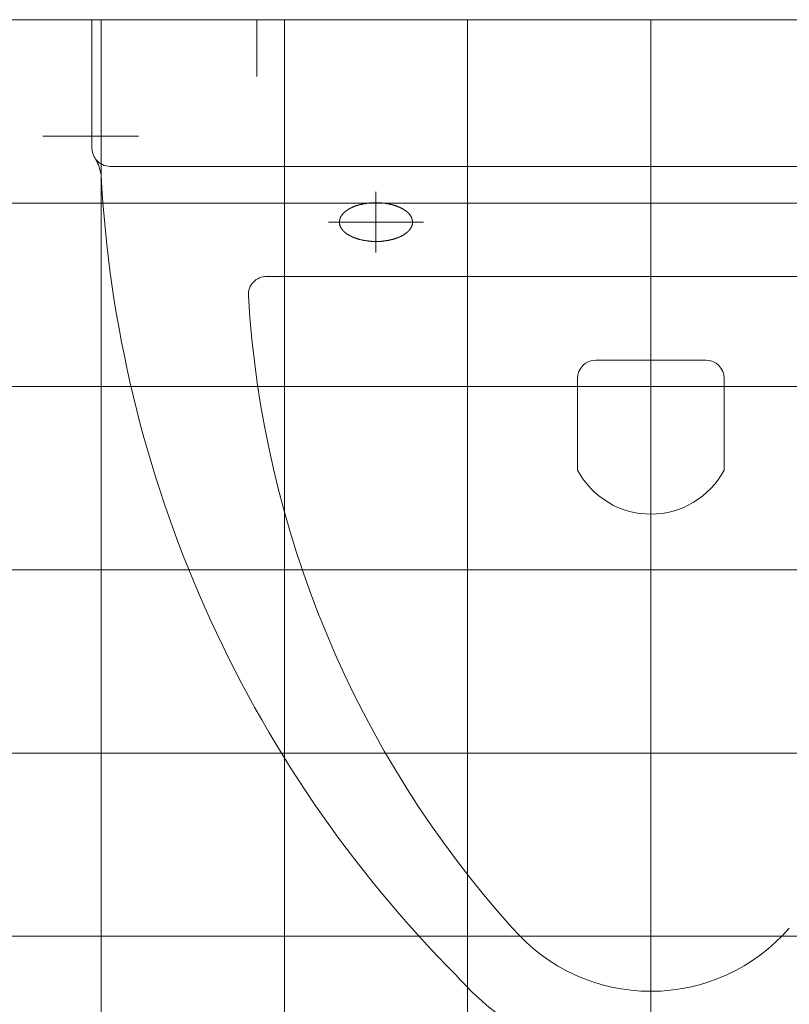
# Model space of a CAD drawing. Extents: x -123 to 337, y 549 to 1143.
# Tile 7 of 26: x -28.92 to -20.52, y 760.12 to 770.86. Entities that reach past the tile are written whole.
import ezdxf

# ---------------------------------------------------------------- set-up
doc = ezdxf.new("R2010")
doc.units = 0
doc.layers.get('0').update_dxf_attribs({"lineweight": 35})
doc.layers.add('D-304 Wandabwicklung Herren', color=7, linetype='Continuous', lineweight=25)

# ---------------------------------------------------------------- blocks, each defined once
blk = doc.blocks.new('Referenz-A07EA4ZJVH', base_point=(-77.297, 601.534))
at = {"layer": 'D-304 Wandabwicklung Herren', "color": 0, "lineweight": 13}
for p, q in [((45.089, 770.859), (-40.031, 770.859)), ((-39.631, 770.859), (43.569, 770.859)), ((-15.931, 770.859), (-28.131, 770.859)), ((-28.131, 770.859), (-28.131, 769.459)), ((-28.031, 770.859), (-28.031, 631.808)), ((-26.331, 770.859), (-26.331, 770.239)), ((-26.031, 770.859), (-26.031, 631.808)), ((-24.031, 770.859), (-24.031, 631.808)), ((-22.031, 770.859), (-22.031, 631.808)), ((-28.669, 769.59), (-27.625, 769.59)), ((-27.931, 769.259), (-16.131, 769.259)), ((-25.031, 768.983), (-25.031, 768.319)), ((45.089, 768.859), (-40.031, 768.859)), ((-25.273, 768.82), (-25.275, 768.819)), ((-25.271, 768.821), (-25.273, 768.82)), ((-25.269, 768.821), (-25.271, 768.821)), ((-25.266, 768.822), (-25.269, 768.821)), ((-25.264, 768.823), (-25.266, 768.822)), ((-25.262, 768.824), (-25.264, 768.823)), ((-25.26, 768.825), (-25.262, 768.824)), ((-25.257, 768.826), (-25.26, 768.825)), ((-25.255, 768.827), (-25.257, 768.826)), ((-25.253, 768.827), (-25.255, 768.827)), ((-25.25, 768.828), (-25.253, 768.827)), ((-25.248, 768.829), (-25.25, 768.828)), ((-25.246, 768.83), (-25.248, 768.829)), ((-25.243, 768.831), (-25.246, 768.83)), ((-25.241, 768.831), (-25.243, 768.831)), ((-25.238, 768.832), (-25.241, 768.831)), ((-25.236, 768.833), (-25.238, 768.832)), ((-25.233, 768.834), (-25.236, 768.833)), ((-25.231, 768.834), (-25.233, 768.834)), ((-25.228, 768.835), (-25.231, 768.834)), ((-25.226, 768.836), (-25.228, 768.835)), ((-25.223, 768.837), (-25.226, 768.836)), ((-25.221, 768.838), (-25.223, 768.837)), ((-25.218, 768.838), (-25.221, 768.838)), ((-25.215, 768.839), (-25.218, 768.838)), ((-25.213, 768.84), (-25.215, 768.839)), ((-25.21, 768.84), (-25.213, 768.84)), ((-25.207, 768.841), (-25.21, 768.84)), ((-25.204, 768.842), (-25.207, 768.841)), ((-25.202, 768.842), (-25.204, 768.842)), ((-25.199, 768.843), (-25.202, 768.842)), ((-25.196, 768.844), (-25.199, 768.843)), ((-25.193, 768.845), (-25.196, 768.844)), ((-25.19, 768.845), (-25.193, 768.845)), ((-25.187, 768.846), (-25.19, 768.845)), ((-25.184, 768.847), (-25.187, 768.846)), ((-25.18, 768.847), (-25.184, 768.847)), ((-25.177, 768.848), (-25.18, 768.847)), ((-25.174, 768.849), (-25.177, 768.848)), ((-25.171, 768.849), (-25.174, 768.849)), ((-25.167, 768.85), (-25.171, 768.849)), ((-25.164, 768.85), (-25.167, 768.85)), ((-25.161, 768.851), (-25.164, 768.85)), ((-25.157, 768.852), (-25.161, 768.851)), ((-25.153, 768.852), (-25.157, 768.852)), ((-25.15, 768.853), (-25.153, 768.852)), ((-25.146, 768.854), (-25.15, 768.853)), ((-25.142, 768.854), (-25.146, 768.854)), ((-25.138, 768.855), (-25.142, 768.854)), ((-25.135, 768.855), (-25.138, 768.855)), ((-25.131, 768.856), (-25.135, 768.855)), ((-25.127, 768.856), (-25.131, 768.856)), ((-25.122, 768.857), (-25.127, 768.856)), ((-25.118, 768.857), (-25.122, 768.857)), ((-25.114, 768.858), (-25.118, 768.857)), ((-25.11, 768.858), (-25.114, 768.858)), ((-25.106, 768.859), (-25.11, 768.858)), ((-25.101, 768.859), (-25.106, 768.859)), ((-25.097, 768.86), (-25.101, 768.859)), ((-25.092, 768.86), (-25.097, 768.86)), ((-25.088, 768.861), (-25.092, 768.86)), ((-25.083, 768.861), (-25.088, 768.861)), ((-25.079, 768.861), (-25.083, 768.861)), ((-25.074, 768.862), (-25.079, 768.861)), ((-25.069, 768.862), (-25.074, 768.862)), ((-25.065, 768.862), (-25.069, 768.862)), ((-25.06, 768.862), (-25.065, 768.862)), ((-25.055, 768.863), (-25.06, 768.862)), ((-25.05, 768.863), (-25.055, 768.863)), ((-25.045, 768.863), (-25.05, 768.863)), ((-25.04, 768.863), (-25.045, 768.863)), ((-25.035, 768.863), (-25.04, 768.863)), ((-25.03, 768.863), (-25.035, 768.863)), ((-25.025, 768.863), (-25.03, 768.863)), ((-25.02, 768.863), (-25.025, 768.863)), ((-25.015, 768.863), (-25.02, 768.863)), ((-25.009, 768.862), (-25.015, 768.863)), ((-25.004, 768.862), (-25.009, 768.862)), ((-24.999, 768.862), (-25.004, 768.862)), ((-24.993, 768.862), (-24.999, 768.862)), ((-24.988, 768.861), (-24.993, 768.862)), ((-24.983, 768.861), (-24.988, 768.861)), ((-24.977, 768.86), (-24.983, 768.861)), ((-24.972, 768.86), (-24.977, 768.86)), ((-24.967, 768.859), (-24.972, 768.86)), ((-24.961, 768.859), (-24.967, 768.859)), ((-24.956, 768.858), (-24.961, 768.859)), ((-24.95, 768.858), (-24.956, 768.858)), ((-24.945, 768.857), (-24.95, 768.858)), ((-24.94, 768.857), (-24.945, 768.857)), ((-24.934, 768.856), (-24.94, 768.857)), ((-24.929, 768.855), (-24.934, 768.856)), ((-24.924, 768.854), (-24.929, 768.855)), ((-24.919, 768.854), (-24.924, 768.854)), ((-24.913, 768.853), (-24.919, 768.854)), ((-24.908, 768.852), (-24.913, 768.853)), ((-24.903, 768.851), (-24.908, 768.852)), ((-24.898, 768.85), (-24.903, 768.851)), ((-24.893, 768.849), (-24.898, 768.85)), ((-24.888, 768.848), (-24.893, 768.849)), ((-24.883, 768.847), (-24.888, 768.848)), ((-24.878, 768.846), (-24.883, 768.847)), ((-24.874, 768.845), (-24.878, 768.846)), ((-24.869, 768.844), (-24.874, 768.845)), ((-24.864, 768.843), (-24.869, 768.844)), ((-24.86, 768.842), (-24.864, 768.843)), ((-24.855, 768.841), (-24.86, 768.842)), ((-24.851, 768.84), (-24.855, 768.841)), ((-24.847, 768.838), (-24.851, 768.84)), ((-24.842, 768.837), (-24.847, 768.838)), ((-24.838, 768.836), (-24.842, 768.837)), ((-24.834, 768.835), (-24.838, 768.836)), ((-24.83, 768.834), (-24.834, 768.835)), ((-24.826, 768.832), (-24.83, 768.834)), ((-24.822, 768.831), (-24.826, 768.832)), ((-24.818, 768.83), (-24.822, 768.831)), ((-24.815, 768.828), (-24.818, 768.83)), ((-24.811, 768.827), (-24.815, 768.828)), ((-24.807, 768.826), (-24.811, 768.827)), ((-24.804, 768.825), (-24.807, 768.826)), ((-24.8, 768.823), (-24.804, 768.825)), ((-24.797, 768.822), (-24.8, 768.823)), ((-24.793, 768.821), (-24.797, 768.822)), ((-24.79, 768.819), (-24.793, 768.821)), ((-24.787, 768.818), (-24.79, 768.819)), ((-25.414, 768.712), (-25.415, 768.71)), ((-25.413, 768.713), (-25.414, 768.712)), ((-25.412, 768.715), (-25.413, 768.713)), ((-25.411, 768.716), (-25.412, 768.715)), ((-25.41, 768.718), (-25.411, 768.716)), ((-25.409, 768.719), (-25.41, 768.718)), ((-25.408, 768.721), (-25.409, 768.719)), ((-25.407, 768.722), (-25.408, 768.721)), ((-25.406, 768.724), (-25.407, 768.722)), ((-25.405, 768.725), (-25.406, 768.724)), ((-25.404, 768.727), (-25.405, 768.725)), ((-25.403, 768.728), (-25.404, 768.727)), ((-25.402, 768.729), (-25.403, 768.728)), ((-25.401, 768.731), (-25.402, 768.729)), ((-25.4, 768.732), (-25.401, 768.731)), ((-25.399, 768.733), (-25.4, 768.732)), ((-25.398, 768.735), (-25.399, 768.733)), ((-25.397, 768.736), (-25.398, 768.735)), ((-25.396, 768.737), (-25.397, 768.736)), ((-25.395, 768.739), (-25.396, 768.737)), ((-25.394, 768.74), (-25.395, 768.739)), ((-25.393, 768.741), (-25.394, 768.74)), ((-25.391, 768.742), (-25.393, 768.741)), ((-25.39, 768.744), (-25.391, 768.742)), ((-25.389, 768.745), (-25.39, 768.744)), ((-25.388, 768.746), (-25.389, 768.745)), ((-25.387, 768.747), (-25.388, 768.746)), ((-25.386, 768.748), (-25.387, 768.747)), ((-25.385, 768.75), (-25.386, 768.748)), ((-25.383, 768.751), (-25.385, 768.75)), ((-25.382, 768.752), (-25.383, 768.751)), ((-25.381, 768.753), (-25.382, 768.752)), ((-25.38, 768.754), (-25.381, 768.753)), ((-25.379, 768.755), (-25.38, 768.754)), ((-25.378, 768.757), (-25.379, 768.755)), ((-25.376, 768.758), (-25.378, 768.757)), ((-25.375, 768.759), (-25.376, 768.758)), ((-25.374, 768.76), (-25.375, 768.759)), ((-25.373, 768.761), (-25.374, 768.76)), ((-25.371, 768.762), (-25.373, 768.761)), ((-25.37, 768.763), (-25.371, 768.762)), ((-25.369, 768.764), (-25.37, 768.763)), ((-25.368, 768.765), (-25.369, 768.764)), ((-25.366, 768.767), (-25.368, 768.765)), ((-25.365, 768.768), (-25.366, 768.767)), ((-25.364, 768.769), (-25.365, 768.768)), ((-25.362, 768.77), (-25.364, 768.769)), ((-25.361, 768.771), (-25.362, 768.77)), ((-25.359, 768.772), (-25.361, 768.771)), ((-25.358, 768.773), (-25.359, 768.772)), ((-25.357, 768.774), (-25.358, 768.773)), ((-25.355, 768.775), (-25.357, 768.774)), ((-25.354, 768.776), (-25.355, 768.775)), ((-25.352, 768.777), (-25.354, 768.776)), ((-25.351, 768.778), (-25.352, 768.777)), ((-25.349, 768.779), (-25.351, 768.778)), ((-25.348, 768.78), (-25.349, 768.779)), ((-25.346, 768.781), (-25.348, 768.78)), ((-25.345, 768.782), (-25.346, 768.781)), ((-25.343, 768.783), (-25.345, 768.782)), ((-25.341, 768.785), (-25.343, 768.783)), ((-25.34, 768.786), (-25.341, 768.785)), ((-25.338, 768.787), (-25.34, 768.786)), ((-25.337, 768.788), (-25.338, 768.787)), ((-25.335, 768.789), (-25.337, 768.788)), ((-25.333, 768.79), (-25.335, 768.789)), ((-25.332, 768.791), (-25.333, 768.79)), ((-25.33, 768.792), (-25.332, 768.791)), ((-25.328, 768.793), (-25.33, 768.792)), ((-25.326, 768.794), (-25.328, 768.793)), ((-25.325, 768.795), (-25.326, 768.794)), ((-25.323, 768.796), (-25.325, 768.795)), ((-25.321, 768.797), (-25.323, 768.796)), ((-25.319, 768.798), (-25.321, 768.797)), ((-25.317, 768.799), (-25.319, 768.798)), ((-25.316, 768.8), (-25.317, 768.799)), ((-25.314, 768.801), (-25.316, 768.8)), ((-25.312, 768.802), (-25.314, 768.801)), ((-25.31, 768.803), (-25.312, 768.802)), ((-25.308, 768.804), (-25.31, 768.803)), ((-25.306, 768.805), (-25.308, 768.804)), ((-25.304, 768.806), (-25.306, 768.805)), ((-25.302, 768.807), (-25.304, 768.806)), ((-25.3, 768.808), (-25.302, 768.807)), ((-25.298, 768.809), (-25.3, 768.808)), ((-25.296, 768.81), (-25.298, 768.809)), ((-25.294, 768.811), (-25.296, 768.81)), ((-25.292, 768.811), (-25.294, 768.811)), ((-25.29, 768.812), (-25.292, 768.811)), ((-25.288, 768.813), (-25.29, 768.812)), ((-25.286, 768.814), (-25.288, 768.813)), ((-25.284, 768.815), (-25.286, 768.814)), ((-25.282, 768.816), (-25.284, 768.815)), ((-25.28, 768.817), (-25.282, 768.816)), ((-25.277, 768.818), (-25.28, 768.817)), ((-25.275, 768.819), (-25.277, 768.818)), ((-24.784, 768.817), (-24.787, 768.818)), ((-24.781, 768.815), (-24.784, 768.817)), ((-24.778, 768.814), (-24.781, 768.815)), ((-24.775, 768.813), (-24.778, 768.814)), ((-24.772, 768.811), (-24.775, 768.813)), ((-24.769, 768.81), (-24.772, 768.811)), ((-24.766, 768.809), (-24.769, 768.81)), ((-24.764, 768.808), (-24.766, 768.809)), ((-24.761, 768.806), (-24.764, 768.808)), ((-24.758, 768.805), (-24.761, 768.806)), ((-24.756, 768.804), (-24.758, 768.805)), ((-24.753, 768.803), (-24.756, 768.804)), ((-24.751, 768.802), (-24.753, 768.803)), ((-24.749, 768.8), (-24.751, 768.802)), ((-24.746, 768.799), (-24.749, 768.8)), ((-24.744, 768.798), (-24.746, 768.799)), ((-24.742, 768.797), (-24.744, 768.798)), ((-24.74, 768.796), (-24.742, 768.797)), ((-24.738, 768.795), (-24.74, 768.796)), ((-24.736, 768.793), (-24.738, 768.795)), ((-24.734, 768.792), (-24.736, 768.793)), ((-24.732, 768.791), (-24.734, 768.792)), ((-24.73, 768.79), (-24.732, 768.791)), ((-24.728, 768.789), (-24.73, 768.79)), ((-24.726, 768.788), (-24.728, 768.789)), ((-24.724, 768.786), (-24.726, 768.788)), ((-24.722, 768.785), (-24.724, 768.786)), ((-24.721, 768.784), (-24.722, 768.785)), ((-24.719, 768.783), (-24.721, 768.784)), ((-24.717, 768.782), (-24.719, 768.783)), ((-24.715, 768.781), (-24.717, 768.782)), ((-24.714, 768.779), (-24.715, 768.781)), ((-24.712, 768.778), (-24.714, 768.779)), ((-24.71, 768.777), (-24.712, 768.778)), ((-24.709, 768.776), (-24.71, 768.777)), ((-24.707, 768.775), (-24.709, 768.776)), ((-24.705, 768.773), (-24.707, 768.775)), ((-24.704, 768.772), (-24.705, 768.773)), ((-24.702, 768.771), (-24.704, 768.772)), ((-24.701, 768.77), (-24.702, 768.771)), ((-24.699, 768.768), (-24.701, 768.77)), ((-24.697, 768.767), (-24.699, 768.768)), ((-24.696, 768.766), (-24.697, 768.767)), ((-24.694, 768.764), (-24.696, 768.766)), ((-24.692, 768.763), (-24.694, 768.764)), ((-24.691, 768.762), (-24.692, 768.763)), ((-24.689, 768.76), (-24.691, 768.762)), ((-24.688, 768.759), (-24.689, 768.76)), ((-24.686, 768.758), (-24.688, 768.759)), ((-24.684, 768.756), (-24.686, 768.758)), ((-24.683, 768.755), (-24.684, 768.756)), ((-24.681, 768.753), (-24.683, 768.755)), ((-24.68, 768.752), (-24.681, 768.753)), ((-24.678, 768.751), (-24.68, 768.752)), ((-24.677, 768.749), (-24.678, 768.751)), ((-24.675, 768.748), (-24.677, 768.749)), ((-24.674, 768.746), (-24.675, 768.748)), ((-24.673, 768.745), (-24.674, 768.746)), ((-24.671, 768.743), (-24.673, 768.745)), ((-24.67, 768.742), (-24.671, 768.743)), ((-24.668, 768.74), (-24.67, 768.742)), ((-24.667, 768.739), (-24.668, 768.74)), ((-24.666, 768.737), (-24.667, 768.739)), ((-24.665, 768.736), (-24.666, 768.737)), ((-24.663, 768.734), (-24.665, 768.736)), ((-24.662, 768.732), (-24.663, 768.734)), ((-24.661, 768.731), (-24.662, 768.732)), ((-24.66, 768.729), (-24.661, 768.731)), ((-24.658, 768.728), (-24.66, 768.729)), ((-24.657, 768.726), (-24.658, 768.728)), ((-24.656, 768.725), (-24.657, 768.726)), ((-24.655, 768.723), (-24.656, 768.725)), ((-24.654, 768.721), (-24.655, 768.723)), ((-24.653, 768.72), (-24.654, 768.721)), ((-24.652, 768.718), (-24.653, 768.72)), ((-24.651, 768.717), (-24.652, 768.718)), ((-24.65, 768.715), (-24.651, 768.717)), ((-24.649, 768.713), (-24.65, 768.715)), ((-24.649, 768.712), (-24.649, 768.713)), ((-24.648, 768.71), (-24.649, 768.712)), ((-25.551, 768.651), (-24.511, 768.651)), ((-25.43, 768.66), (-25.431, 768.659)), ((-25.431, 768.659), (-25.431, 768.658)), ((-25.431, 768.658), (-25.431, 768.656)), ((-25.431, 768.656), (-25.431, 768.655)), ((-25.431, 768.655), (-25.431, 768.654)), ((-25.431, 768.654), (-25.431, 768.653)), ((-25.431, 768.653), (-25.431, 768.652)), ((-25.431, 768.652), (-25.431, 768.652)), ((-25.431, 768.652), (-25.431, 768.651)), ((-25.431, 768.651), (-25.431, 768.65)), ((-25.431, 768.65), (-25.431, 768.65)), ((-25.431, 768.65), (-25.431, 768.649)), ((-25.431, 768.649), (-25.431, 768.648)), ((-25.431, 768.648), (-25.431, 768.647)), ((-25.431, 768.647), (-25.431, 768.646)), ((-25.431, 768.646), (-25.431, 768.645)), ((-25.431, 768.645), (-25.431, 768.643)), ((-25.431, 768.643), (-25.43, 768.642)), ((-25.429, 768.667), (-25.43, 768.666)), ((-25.43, 768.666), (-25.43, 768.664)), ((-25.43, 768.664), (-25.43, 768.663)), ((-25.43, 768.663), (-25.43, 768.661)), ((-25.43, 768.661), (-25.43, 768.66)), ((-25.43, 768.642), (-25.43, 768.641)), ((-25.43, 768.641), (-25.43, 768.639)), ((-25.43, 768.639), (-25.43, 768.638)), ((-25.43, 768.638), (-25.43, 768.636)), ((-25.43, 768.636), (-25.429, 768.635)), ((-25.428, 768.672), (-25.429, 768.67)), ((-25.429, 768.67), (-25.429, 768.669)), ((-25.429, 768.669), (-25.429, 768.667)), ((-25.429, 768.635), (-25.429, 768.633)), ((-25.429, 768.633), (-25.429, 768.632)), ((-25.429, 768.632), (-25.428, 768.63)), ((-25.427, 768.677), (-25.428, 768.675)), ((-25.428, 768.675), (-25.428, 768.673)), ((-25.428, 768.673), (-25.428, 768.672)), ((-25.428, 768.63), (-25.428, 768.629)), ((-25.428, 768.629), (-25.428, 768.627)), ((-25.428, 768.627), (-25.427, 768.625)), ((-25.426, 768.682), (-25.427, 768.68)), ((-25.427, 768.68), (-25.427, 768.678)), ((-25.427, 768.678), (-25.427, 768.677)), ((-25.427, 768.625), (-25.427, 768.624)), ((-25.427, 768.624), (-25.426, 768.622)), ((-25.425, 768.685), (-25.426, 768.684)), ((-25.426, 768.684), (-25.426, 768.682)), ((-25.426, 768.622), (-25.426, 768.62)), ((-25.426, 768.62), (-25.426, 768.618)), ((-25.426, 768.618), (-25.425, 768.617)), ((-25.424, 768.689), (-25.425, 768.687)), ((-25.425, 768.687), (-25.425, 768.685)), ((-25.425, 768.617), (-25.425, 768.615)), ((-25.425, 768.615), (-25.424, 768.613)), ((-25.423, 768.692), (-25.424, 768.691)), ((-25.424, 768.691), (-25.424, 768.689)), ((-25.424, 768.613), (-25.423, 768.611)), ((-25.422, 768.694), (-25.423, 768.692)), ((-25.423, 768.611), (-25.423, 768.61)), ((-25.423, 768.61), (-25.422, 768.608)), ((-25.421, 768.697), (-25.422, 768.696)), ((-25.422, 768.696), (-25.422, 768.694)), ((-25.422, 768.608), (-25.421, 768.606)), ((-25.42, 768.699), (-25.421, 768.697)), ((-25.421, 768.606), (-25.421, 768.605)), ((-25.421, 768.605), (-25.42, 768.603)), ((-25.419, 768.702), (-25.42, 768.701)), ((-25.42, 768.701), (-25.42, 768.699)), ((-25.418, 768.704), (-25.419, 768.702)), ((-25.417, 768.706), (-25.418, 768.704)), ((-25.416, 768.709), (-25.417, 768.707)), ((-25.417, 768.707), (-25.417, 768.706)), ((-25.415, 768.71), (-25.416, 768.709)), ((-24.647, 768.709), (-24.648, 768.71)), ((-24.646, 768.707), (-24.647, 768.709)), ((-24.645, 768.705), (-24.646, 768.707)), ((-24.645, 768.704), (-24.645, 768.705)), ((-24.644, 768.702), (-24.645, 768.704)), ((-24.643, 768.701), (-24.644, 768.702)), ((-24.643, 768.699), (-24.643, 768.701)), ((-24.642, 768.697), (-24.643, 768.699)), ((-24.641, 768.696), (-24.642, 768.697)), ((-24.642, 768.604), (-24.641, 768.606)), ((-24.642, 768.603), (-24.642, 768.604)), ((-24.641, 768.694), (-24.641, 768.696)), ((-24.64, 768.693), (-24.641, 768.694)), ((-24.641, 768.607), (-24.64, 768.608)), ((-24.641, 768.606), (-24.641, 768.607)), ((-24.64, 768.691), (-24.64, 768.693)), ((-24.639, 768.689), (-24.64, 768.691)), ((-24.64, 768.608), (-24.639, 768.61)), ((-24.639, 768.688), (-24.639, 768.689)), ((-24.638, 768.686), (-24.639, 768.688)), ((-24.639, 768.611), (-24.638, 768.612)), ((-24.639, 768.61), (-24.639, 768.611)), ((-24.638, 768.685), (-24.638, 768.686)), ((-24.637, 768.683), (-24.638, 768.685)), ((-24.638, 768.614), (-24.637, 768.615)), ((-24.638, 768.612), (-24.638, 768.614)), ((-24.637, 768.682), (-24.637, 768.683)), ((-24.636, 768.68), (-24.637, 768.682)), ((-24.637, 768.617), (-24.636, 768.618)), ((-24.637, 768.615), (-24.637, 768.617)), ((-24.636, 768.679), (-24.636, 768.68)), ((-24.635, 768.677), (-24.636, 768.679)), ((-24.636, 768.621), (-24.635, 768.622)), ((-24.636, 768.619), (-24.636, 768.621)), ((-24.636, 768.618), (-24.636, 768.619)), ((-24.635, 768.675), (-24.635, 768.677)), ((-24.635, 768.674), (-24.635, 768.675)), ((-24.634, 768.672), (-24.635, 768.674)), ((-24.635, 768.623), (-24.634, 768.625)), ((-24.635, 768.622), (-24.635, 768.623)), ((-24.634, 768.671), (-24.634, 768.672)), ((-24.634, 768.669), (-24.634, 768.671)), ((-24.633, 768.668), (-24.634, 768.669)), ((-24.634, 768.628), (-24.633, 768.629)), ((-24.634, 768.626), (-24.634, 768.628)), ((-24.634, 768.625), (-24.634, 768.626)), ((-24.633, 768.666), (-24.633, 768.668)), ((-24.633, 768.665), (-24.633, 768.666)), ((-24.633, 768.664), (-24.633, 768.665)), ((-24.633, 768.662), (-24.633, 768.664)), ((-24.632, 768.661), (-24.633, 768.662)), ((-24.633, 768.635), (-24.632, 768.636)), ((-24.633, 768.633), (-24.633, 768.635)), ((-24.633, 768.632), (-24.633, 768.633)), ((-24.633, 768.631), (-24.633, 768.632)), ((-24.633, 768.629), (-24.633, 768.631)), ((-24.632, 768.659), (-24.632, 768.661)), ((-24.632, 768.658), (-24.632, 768.659)), ((-24.632, 768.656), (-24.632, 768.658)), ((-24.632, 768.655), (-24.632, 768.656)), ((-24.632, 768.653), (-24.632, 768.655)), ((-24.632, 768.652), (-24.632, 768.653)), ((-24.632, 768.651), (-24.632, 768.652)), ((-24.632, 768.649), (-24.632, 768.651)), ((-24.632, 768.648), (-24.632, 768.649)), ((-24.632, 768.646), (-24.632, 768.648)), ((-24.632, 768.645), (-24.632, 768.646)), ((-24.632, 768.643), (-24.632, 768.645)), ((-24.632, 768.642), (-24.632, 768.643)), ((-24.632, 768.641), (-24.632, 768.642)), ((-24.632, 768.639), (-24.632, 768.641)), ((-24.632, 768.638), (-24.632, 768.639)), ((-24.632, 768.636), (-24.632, 768.638)), ((-25.42, 768.603), (-25.419, 768.601)), ((-25.419, 768.601), (-25.419, 768.6)), ((-25.419, 768.6), (-25.418, 768.598)), ((-25.418, 768.598), (-25.417, 768.596)), ((-25.417, 768.596), (-25.416, 768.595)), ((-25.416, 768.595), (-25.415, 768.593)), ((-25.415, 768.593), (-25.415, 768.592)), ((-25.415, 768.592), (-25.414, 768.59)), ((-25.414, 768.59), (-25.413, 768.589)), ((-25.413, 768.589), (-25.412, 768.587)), ((-25.412, 768.587), (-25.411, 768.586)), ((-25.411, 768.586), (-25.41, 768.584)), ((-25.41, 768.584), (-25.409, 768.583)), ((-25.409, 768.583), (-25.408, 768.581)), ((-25.408, 768.581), (-25.407, 768.58)), ((-25.407, 768.58), (-25.406, 768.578)), ((-25.406, 768.578), (-25.405, 768.577)), ((-25.405, 768.577), (-25.404, 768.576)), ((-25.404, 768.576), (-25.403, 768.574)), ((-25.403, 768.574), (-25.402, 768.573)), ((-25.402, 768.573), (-25.401, 768.571)), ((-25.401, 768.571), (-25.4, 768.57)), ((-25.4, 768.57), (-25.399, 768.569)), ((-25.399, 768.569), (-25.398, 768.567)), ((-25.398, 768.567), (-25.397, 768.566)), ((-25.397, 768.566), (-25.396, 768.565)), ((-25.396, 768.565), (-25.395, 768.564)), ((-25.395, 768.564), (-25.394, 768.562)), ((-25.394, 768.562), (-25.393, 768.561)), ((-25.393, 768.561), (-25.391, 768.56)), ((-25.391, 768.56), (-25.39, 768.558)), ((-25.39, 768.558), (-25.389, 768.557)), ((-25.389, 768.557), (-25.388, 768.556)), ((-25.388, 768.556), (-25.387, 768.555)), ((-25.387, 768.555), (-25.386, 768.554)), ((-25.386, 768.554), (-25.385, 768.552)), ((-25.385, 768.552), (-25.383, 768.551)), ((-25.383, 768.551), (-25.382, 768.55)), ((-25.382, 768.55), (-25.381, 768.549)), ((-25.381, 768.549), (-25.38, 768.548)), ((-25.38, 768.548), (-25.379, 768.547)), ((-25.379, 768.547), (-25.378, 768.545)), ((-25.378, 768.545), (-25.376, 768.544)), ((-25.376, 768.544), (-25.375, 768.543)), ((-25.375, 768.543), (-25.374, 768.542)), ((-25.374, 768.542), (-25.373, 768.541)), ((-25.373, 768.541), (-25.371, 768.54)), ((-25.371, 768.54), (-25.37, 768.539)), ((-25.37, 768.539), (-25.369, 768.538)), ((-25.369, 768.538), (-25.368, 768.537)), ((-25.368, 768.537), (-25.366, 768.536)), ((-25.366, 768.536), (-25.365, 768.535)), ((-25.365, 768.535), (-25.364, 768.534)), ((-25.364, 768.534), (-25.362, 768.532)), ((-25.362, 768.532), (-25.361, 768.531)), ((-25.361, 768.531), (-25.359, 768.53)), ((-25.359, 768.53), (-25.358, 768.529)), ((-25.358, 768.529), (-25.357, 768.528)), ((-25.357, 768.528), (-25.355, 768.527)), ((-25.355, 768.527), (-25.354, 768.526)), ((-25.354, 768.526), (-25.352, 768.525)), ((-25.352, 768.525), (-25.351, 768.524)), ((-25.351, 768.524), (-25.349, 768.523)), ((-25.349, 768.523), (-25.348, 768.522)), ((-25.348, 768.522), (-25.346, 768.521)), ((-25.346, 768.521), (-25.344, 768.52)), ((-25.344, 768.52), (-25.343, 768.519)), ((-25.343, 768.519), (-25.341, 768.517)), ((-25.341, 768.517), (-25.339, 768.516)), ((-25.339, 768.516), (-25.338, 768.515)), ((-25.338, 768.515), (-25.336, 768.514)), ((-25.336, 768.514), (-25.334, 768.513)), ((-25.334, 768.513), (-25.332, 768.512)), ((-25.332, 768.512), (-25.33, 768.511)), ((-25.33, 768.511), (-25.328, 768.51)), ((-25.328, 768.51), (-25.326, 768.509)), ((-25.326, 768.509), (-25.324, 768.508)), ((-25.324, 768.508), (-25.322, 768.506)), ((-25.322, 768.506), (-25.32, 768.505)), ((-25.32, 768.505), (-25.318, 768.504)), ((-25.318, 768.504), (-25.316, 768.503)), ((-25.316, 768.503), (-25.314, 768.502)), ((-25.314, 768.502), (-25.311, 768.501)), ((-25.311, 768.501), (-25.309, 768.499)), ((-25.309, 768.499), (-25.306, 768.498)), ((-25.306, 768.498), (-25.304, 768.497)), ((-25.304, 768.497), (-25.301, 768.496)), ((-24.758, 768.496), (-24.756, 768.497)), ((-24.756, 768.497), (-24.754, 768.498)), ((-24.754, 768.498), (-24.752, 768.499)), ((-24.752, 768.499), (-24.75, 768.5)), ((-24.75, 768.5), (-24.749, 768.501)), ((-24.749, 768.501), (-24.747, 768.502)), ((-24.747, 768.502), (-24.745, 768.503)), ((-24.745, 768.503), (-24.743, 768.504)), ((-24.743, 768.504), (-24.741, 768.505)), ((-24.741, 768.505), (-24.739, 768.506)), ((-24.739, 768.506), (-24.738, 768.507)), ((-24.738, 768.507), (-24.736, 768.508)), ((-24.736, 768.508), (-24.734, 768.509)), ((-24.734, 768.509), (-24.732, 768.51)), ((-24.732, 768.51), (-24.731, 768.511)), ((-24.731, 768.511), (-24.729, 768.512)), ((-24.729, 768.512), (-24.727, 768.513)), ((-24.727, 768.513), (-24.726, 768.514)), ((-24.726, 768.514), (-24.724, 768.515)), ((-24.724, 768.515), (-24.722, 768.517)), ((-24.722, 768.517), (-24.721, 768.518)), ((-24.721, 768.518), (-24.719, 768.519)), ((-24.719, 768.519), (-24.718, 768.52)), ((-24.718, 768.52), (-24.716, 768.521)), ((-24.716, 768.521), (-24.715, 768.522)), ((-24.715, 768.522), (-24.713, 768.523)), ((-24.713, 768.523), (-24.712, 768.524)), ((-24.712, 768.524), (-24.71, 768.525)), ((-24.71, 768.525), (-24.709, 768.526)), ((-24.709, 768.526), (-24.707, 768.527)), ((-24.707, 768.527), (-24.706, 768.528)), ((-24.706, 768.528), (-24.704, 768.529)), ((-24.704, 768.529), (-24.703, 768.53)), ((-24.703, 768.53), (-24.701, 768.531)), ((-24.701, 768.531), (-24.7, 768.532)), ((-24.7, 768.532), (-24.699, 768.534)), ((-24.699, 768.534), (-24.697, 768.535)), ((-24.697, 768.535), (-24.696, 768.536)), ((-24.696, 768.536), (-24.695, 768.537)), ((-24.695, 768.537), (-24.694, 768.538)), ((-24.694, 768.538), (-24.692, 768.539)), ((-24.692, 768.539), (-24.691, 768.54)), ((-24.691, 768.54), (-24.69, 768.541)), ((-24.69, 768.541), (-24.689, 768.542)), ((-24.689, 768.542), (-24.687, 768.543)), ((-24.687, 768.543), (-24.686, 768.544)), ((-24.686, 768.544), (-24.685, 768.545)), ((-24.685, 768.545), (-24.684, 768.546)), ((-24.684, 768.546), (-24.683, 768.547)), ((-24.683, 768.547), (-24.682, 768.548)), ((-24.682, 768.548), (-24.68, 768.55)), ((-24.68, 768.55), (-24.679, 768.551)), ((-24.679, 768.551), (-24.678, 768.552)), ((-24.678, 768.552), (-24.677, 768.553)), ((-24.677, 768.553), (-24.676, 768.554)), ((-24.676, 768.554), (-24.675, 768.555)), ((-24.675, 768.555), (-24.674, 768.556)), ((-24.674, 768.556), (-24.673, 768.557)), ((-24.673, 768.557), (-24.672, 768.558)), ((-24.672, 768.558), (-24.671, 768.559)), ((-24.671, 768.559), (-24.67, 768.56)), ((-24.67, 768.56), (-24.669, 768.561)), ((-24.669, 768.561), (-24.668, 768.563)), ((-24.668, 768.563), (-24.667, 768.564)), ((-24.667, 768.564), (-24.666, 768.565)), ((-24.666, 768.565), (-24.665, 768.566)), ((-24.665, 768.567), (-24.664, 768.568)), ((-24.665, 768.566), (-24.665, 768.567)), ((-24.664, 768.568), (-24.663, 768.569)), ((-24.663, 768.569), (-24.662, 768.57)), ((-24.662, 768.57), (-24.661, 768.571)), ((-24.661, 768.571), (-24.66, 768.572)), ((-24.66, 768.572), (-24.659, 768.573)), ((-24.659, 768.574), (-24.658, 768.576)), ((-24.659, 768.573), (-24.659, 768.574)), ((-24.658, 768.576), (-24.657, 768.577)), ((-24.657, 768.577), (-24.656, 768.578)), ((-24.656, 768.579), (-24.655, 768.58)), ((-24.656, 768.578), (-24.656, 768.579)), ((-24.655, 768.58), (-24.654, 768.581)), ((-24.654, 768.581), (-24.653, 768.582)), ((-24.653, 768.583), (-24.652, 768.584)), ((-24.653, 768.582), (-24.653, 768.583)), ((-24.652, 768.584), (-24.651, 768.586)), ((-24.651, 768.587), (-24.65, 768.588)), ((-24.651, 768.586), (-24.651, 768.587)), ((-24.65, 768.588), (-24.649, 768.589)), ((-24.649, 768.59), (-24.648, 768.592)), ((-24.649, 768.589), (-24.649, 768.59)), ((-24.648, 768.592), (-24.647, 768.593)), ((-24.647, 768.594), (-24.646, 768.595)), ((-24.647, 768.593), (-24.647, 768.594)), ((-24.646, 768.595), (-24.645, 768.597)), ((-24.645, 768.598), (-24.644, 768.599)), ((-24.645, 768.597), (-24.645, 768.598)), ((-24.644, 768.599), (-24.643, 768.6)), ((-24.643, 768.602), (-24.642, 768.603)), ((-24.643, 768.6), (-24.643, 768.602)), ((-25.301, 768.496), (-25.299, 768.494)), ((-25.299, 768.494), (-25.296, 768.493)), ((-25.296, 768.493), (-25.293, 768.492)), ((-25.293, 768.492), (-25.29, 768.491)), ((-25.29, 768.491), (-25.288, 768.489)), ((-25.288, 768.489), (-25.285, 768.488)), ((-25.285, 768.488), (-25.282, 768.487)), ((-25.282, 768.487), (-25.279, 768.485)), ((-25.279, 768.485), (-25.275, 768.484)), ((-25.275, 768.484), (-25.272, 768.483)), ((-25.272, 768.483), (-25.269, 768.481)), ((-25.269, 768.481), (-25.266, 768.48)), ((-25.266, 768.48), (-25.262, 768.479)), ((-25.262, 768.479), (-25.259, 768.478)), ((-25.259, 768.478), (-25.255, 768.476)), ((-25.255, 768.476), (-25.251, 768.475)), ((-25.251, 768.475), (-25.248, 768.474)), ((-25.248, 768.474), (-25.244, 768.472)), ((-25.244, 768.472), (-25.24, 768.471)), ((-25.24, 768.471), (-25.236, 768.47)), ((-25.236, 768.47), (-25.232, 768.468)), ((-25.232, 768.468), (-25.228, 768.467)), ((-25.228, 768.467), (-25.224, 768.466)), ((-25.224, 768.466), (-25.22, 768.465)), ((-25.22, 768.465), (-25.216, 768.464)), ((-25.216, 768.464), (-25.211, 768.462)), ((-25.211, 768.462), (-25.207, 768.461)), ((-25.207, 768.461), (-25.203, 768.46)), ((-25.203, 768.46), (-25.198, 768.459)), ((-25.198, 768.459), (-25.193, 768.458)), ((-25.193, 768.458), (-25.189, 768.457)), ((-25.189, 768.457), (-25.184, 768.456)), ((-25.184, 768.456), (-25.179, 768.455)), ((-25.179, 768.455), (-25.174, 768.454)), ((-25.174, 768.454), (-25.169, 768.453)), ((-25.169, 768.453), (-25.164, 768.452)), ((-25.164, 768.452), (-25.159, 768.451)), ((-25.159, 768.451), (-25.154, 768.45)), ((-25.154, 768.45), (-25.149, 768.449)), ((-25.149, 768.449), (-25.144, 768.449)), ((-25.144, 768.449), (-25.138, 768.448)), ((-25.138, 768.448), (-25.133, 768.447)), ((-25.133, 768.447), (-25.128, 768.446)), ((-25.128, 768.446), (-25.123, 768.446)), ((-25.123, 768.446), (-25.117, 768.445)), ((-25.117, 768.445), (-25.112, 768.444)), ((-25.112, 768.444), (-25.107, 768.444)), ((-25.107, 768.444), (-25.101, 768.443)), ((-25.101, 768.443), (-25.096, 768.443)), ((-25.096, 768.443), (-25.09, 768.442)), ((-25.09, 768.442), (-25.085, 768.442)), ((-25.085, 768.442), (-25.08, 768.441)), ((-25.08, 768.441), (-25.074, 768.441)), ((-25.074, 768.441), (-25.069, 768.441)), ((-25.069, 768.441), (-25.064, 768.44)), ((-25.064, 768.44), (-25.058, 768.44)), ((-25.058, 768.44), (-25.053, 768.44)), ((-25.053, 768.44), (-25.048, 768.44)), ((-25.048, 768.44), (-25.043, 768.439)), ((-25.043, 768.439), (-25.037, 768.439)), ((-25.037, 768.439), (-25.032, 768.439)), ((-25.032, 768.439), (-25.027, 768.439)), ((-25.027, 768.439), (-25.022, 768.439)), ((-25.022, 768.439), (-25.017, 768.439)), ((-25.017, 768.439), (-25.012, 768.44)), ((-25.012, 768.44), (-25.007, 768.44)), ((-25.007, 768.44), (-25.003, 768.44)), ((-25.003, 768.44), (-24.998, 768.44)), ((-24.998, 768.44), (-24.993, 768.44)), ((-24.993, 768.44), (-24.988, 768.441)), ((-24.988, 768.441), (-24.984, 768.441)), ((-24.984, 768.441), (-24.979, 768.441)), ((-24.979, 768.441), (-24.974, 768.441)), ((-24.974, 768.441), (-24.97, 768.442)), ((-24.97, 768.442), (-24.966, 768.442)), ((-24.966, 768.442), (-24.961, 768.443)), ((-24.961, 768.443), (-24.957, 768.443)), ((-24.957, 768.443), (-24.953, 768.444)), ((-24.953, 768.444), (-24.948, 768.444)), ((-24.948, 768.444), (-24.944, 768.445)), ((-24.944, 768.445), (-24.94, 768.445)), ((-24.94, 768.445), (-24.936, 768.446)), ((-24.936, 768.446), (-24.932, 768.446)), ((-24.932, 768.446), (-24.928, 768.447)), ((-24.928, 768.447), (-24.924, 768.447)), ((-24.924, 768.447), (-24.92, 768.448)), ((-24.92, 768.448), (-24.916, 768.449)), ((-24.916, 768.449), (-24.913, 768.449)), ((-24.913, 768.449), (-24.909, 768.45)), ((-24.909, 768.45), (-24.905, 768.45)), ((-24.905, 768.45), (-24.902, 768.451)), ((-24.902, 768.451), (-24.898, 768.452)), ((-24.898, 768.452), (-24.895, 768.452)), ((-24.895, 768.452), (-24.892, 768.453)), ((-24.892, 768.453), (-24.888, 768.454)), ((-24.888, 768.454), (-24.885, 768.454)), ((-24.885, 768.454), (-24.882, 768.455)), ((-24.882, 768.455), (-24.879, 768.456)), ((-24.879, 768.456), (-24.876, 768.456)), ((-24.876, 768.456), (-24.873, 768.457)), ((-24.873, 768.457), (-24.87, 768.458)), ((-24.87, 768.458), (-24.867, 768.458)), ((-24.867, 768.458), (-24.864, 768.459)), ((-24.864, 768.459), (-24.861, 768.46)), ((-24.861, 768.46), (-24.858, 768.46)), ((-24.858, 768.46), (-24.855, 768.461)), ((-24.855, 768.461), (-24.852, 768.462)), ((-24.852, 768.462), (-24.85, 768.462)), ((-24.85, 768.462), (-24.847, 768.463)), ((-24.847, 768.463), (-24.844, 768.464)), ((-24.844, 768.464), (-24.842, 768.465)), ((-24.842, 768.465), (-24.839, 768.465)), ((-24.839, 768.465), (-24.836, 768.466)), ((-24.836, 768.466), (-24.834, 768.467)), ((-24.834, 768.467), (-24.831, 768.468)), ((-24.831, 768.468), (-24.829, 768.468)), ((-24.829, 768.468), (-24.827, 768.469)), ((-24.827, 768.469), (-24.824, 768.47)), ((-24.824, 768.47), (-24.822, 768.471)), ((-24.822, 768.471), (-24.819, 768.472)), ((-24.819, 768.472), (-24.817, 768.472)), ((-24.817, 768.472), (-24.815, 768.473)), ((-24.815, 768.473), (-24.812, 768.474)), ((-24.812, 768.474), (-24.81, 768.475)), ((-24.81, 768.475), (-24.807, 768.476)), ((-24.807, 768.476), (-24.805, 768.476)), ((-24.805, 768.476), (-24.803, 768.477)), ((-24.803, 768.477), (-24.8, 768.478)), ((-24.8, 768.478), (-24.798, 768.479)), ((-24.798, 768.479), (-24.796, 768.48)), ((-24.796, 768.48), (-24.794, 768.481)), ((-24.794, 768.481), (-24.792, 768.482)), ((-24.792, 768.482), (-24.789, 768.482)), ((-24.789, 768.482), (-24.787, 768.483)), ((-24.787, 768.483), (-24.785, 768.484)), ((-24.785, 768.484), (-24.783, 768.485)), ((-24.783, 768.485), (-24.781, 768.486)), ((-24.781, 768.486), (-24.778, 768.487)), ((-24.778, 768.487), (-24.776, 768.488)), ((-24.776, 768.488), (-24.774, 768.489)), ((-24.774, 768.489), (-24.772, 768.49)), ((-24.772, 768.49), (-24.77, 768.491)), ((-24.77, 768.491), (-24.768, 768.492)), ((-24.768, 768.492), (-24.766, 768.493)), ((-24.766, 768.493), (-24.764, 768.494)), ((-24.764, 768.494), (-24.762, 768.495)), ((-24.762, 768.495), (-24.76, 768.495)), ((-24.76, 768.495), (-24.758, 768.496)), ((-26.224, 768.059), (-17.839, 768.059)), ((-22.631, 767.145), (-21.431, 767.145)), ((-22.831, 766.945), (-22.831, 765.945)), ((-21.231, 766.945), (-21.231, 765.945)), ((45.089, 766.859), (-40.031, 766.859)), ((45.089, 764.859), (-40.031, 764.859)), ((45.089, 762.859), (-40.031, 762.859)), ((45.089, 760.859), (-40.031, 760.859))]:
    blk.add_line(p, q, dxfattribs=at)
for centre, major_axis, end_param in [((-27.931, 769.459), (-0.2, 0), 0.666046), ((-28.625, 769.061), (0.593, 0.109), 0.290265), ((-27.931, 769.459), (-0.157, -0.124), 0.90475), ((-14.644, 769.883), (-13.388, -0.712), 0.729777), ((-26.224, 767.859), (0, 0.2), 1.618223), ((-15.112, 768.521), (-11.312, -0.671), 0.672447), ((-22.631, 766.945), (0, 0.2), 1.570796), ((-21.431, 766.945), (0.2, 0), 1.570796), ((-22.031, 766.371), (-0.8, -0.426), 2.163914), ((-22.031, 762.259), (-1.512, -1.309), 1.713989), ((-22.031, 762.259), (-2.116, -1.833), 1.713989)]:
    blk.add_ellipse(centre, major_axis=major_axis, ratio=1, start_param=0, end_param=end_param, dxfattribs=at)

msp = doc.modelspace()

# ---------------------------------------------------------------- block references
at = {"color": 251, "lineweight": 25, "ltscale": 0.25, "true_color": 0x585858}
msp.add_blockref('Referenz-A07EA4ZJVH', (-77.297, 601.534), dxfattribs=at)

doc.saveas('drawing.dxf')
